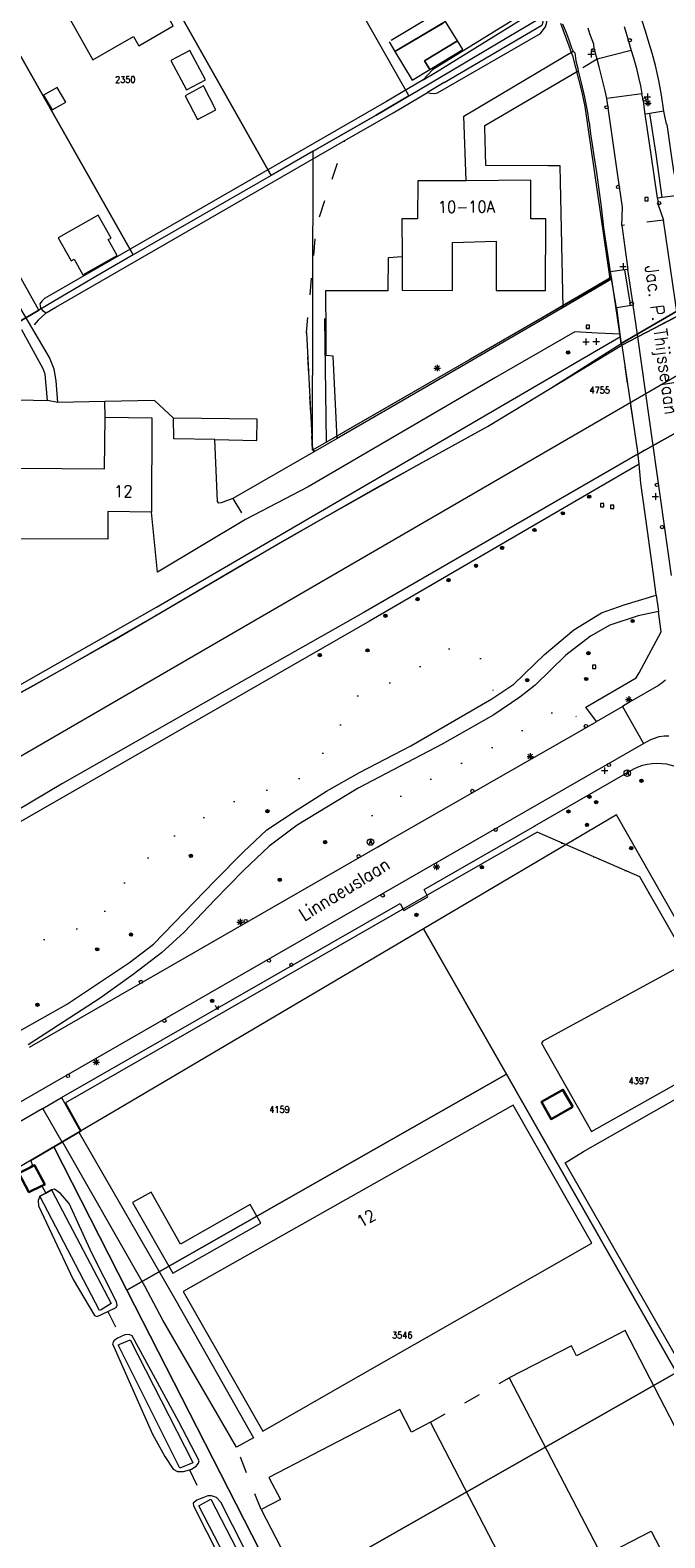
# Model space of a CAD drawing. Header units: metres. Extents: x 3 to 114181, y 112716 to 476231.
# Tile 44 of 90: x 112748 to 112845, y 475206 to 475437. Entities that reach past the tile are written whole.
import ezdxf
from ezdxf.enums import TextEntityAlignment as Align

# ---------------------------------------------------------------- set-up
doc = ezdxf.new("R2010")
doc.units = ezdxf.units.M
doc.header["$MEASUREMENT"] = 0
for name, pattern in [('DGN Style 1', [5.201608, 0.008655, -5.192953]), ('DGN Style 3', [12.11689, 8.654921, -3.461969]), ('DGN Style 5', [6.058445, 2.596476, -3.461969])]:
    doc.linetypes.add(name, pattern=pattern)
for name, color, linetype, lineweight in [('Cultuurscheiding BGT', 3, 'DGN Style 1', 0), ('Functie scheiding OTD BGT', 7, 'DGN Style 5', 0), ('Functie scheiding WGD BGT', 7, 'DGN Style 5', 0), ('Functie scheiding WGD H1 BGT', 7, 'DGN Style 5', 0), ('Hek BGT', 7, 'Continuous', 13), ('Insteeksloot BGT', 4, 'Continuous', 0), ('Kadasterperceelnummers', 14, 'Continuous', 0), ('Kadasterpercelen', 14, 'Continuous', 13), ('Kant algemeen verharding BGT', 7, 'Continuous', 0), ('Kant algemeen verharding H1 BGT', 7, 'Continuous', 0), ('Kant water BGT', 4, 'Continuous', 0), ('Kunstwerkdeel - Gemaal BGT', 6, 'Continuous', 30), ('Luifel H1 BGT', 1, 'DGN Style 3', 13), ('Onbegroeid terreindeel BGT', 7, 'Continuous', 0), ('Overbruggingsdeel-Dek H1 BGT', 6, 'Continuous', 13), ('Pand BGT', 7, 'Continuous', 13), ('Schuur BGT', 1, 'Continuous', 30), ('Symbool Afvalbak BGT', 5, 'Continuous', 0), ('Symbool Boom BGT', 3, 'Continuous', 0), ('Symbool Brandkraan BGT', 1, 'Continuous', 0), ('Symbool Inspectieput BGT', 5, 'Continuous', 0), ('Symbool Kolk BGT', 5, 'Continuous', 0), ('Symbool Lichtmast BGT', 7, 'Continuous', 0), ('Symbool Verkeersbordpaal BGT', 7, 'Continuous', 0), ('Symbool Verklikker Transportleiding BGT', 5, 'Continuous', 0), ('Symbool Waterleidingput BGT', 5, 'Continuous', 0), ('Tekst Nummeraanduidingsreeks BGT', 7, 'Continuous', 0), ('Tekst ORL Straatnaam BGT', 3, 'Continuous', 0), ('Walbescherming BGT', 5, 'Continuous', 13)]:
    doc.layers.add(name, color=color, linetype=linetype, lineweight=lineweight)
doc.styles.add('Style-STANDARD', font='STANDARD.shx')

# ---------------------------------------------------------------- blocks, each defined once
blk = doc.blocks.new('CELQ31')
at = {"layer": 'Symbool Verklikker Transportleiding BGT'}
for p, q in [((0, 0), (-0.025, 0.05)), ((-0.025, 0), (0.025, 0)), ((0, 0), (0.025, 0.05))]:
    blk.add_line(p, q, dxfattribs=at)
blk = doc.blocks.new('CELQ49')
at = {"layer": 'Symbool Afvalbak BGT'}
blk.add_circle((0, 0), 0.05, dxfattribs=at)
at = {"layer": 'Symbool Afvalbak BGT', "style": 'Style-STANDARD'}
blk.add_text('A', height=0.0667, dxfattribs=at).set_placement((0.003, 0.003), align=Align.MIDDLE_CENTER)
blk = doc.blocks.new('CELQ21')
at = {"layer": 'Symbool Lichtmast BGT'}
for p, q in [((-0.05, 0), (0.05, 0)), ((0.035, -0.034), (-0.035, 0.034)), ((0.035, 0.034), (-0.035, -0.034)), ((0, 0.053), (0, -0.047))]:
    blk.add_line(p, q, dxfattribs=at)
blk = doc.blocks.new('CELQ42')
at = {"layer": 'Symbool Brandkraan BGT'}
for p, q in [((-0.021, 0.021), (0.021, -0.021)), ((-0.021, -0.021), (0.021, 0.021))]:
    blk.add_line(p, q, dxfattribs=at)
blk.add_circle((0, 0), 0.025, dxfattribs=at)
blk = doc.blocks.new('CELQ72')
at = {"layer": 'Symbool Inspectieput BGT', "flags": 128}
blk.add_lwpolyline([(0.025, 0.025), (-0.025, 0.025), (-0.025, -0.025), (0.025, -0.025)], close=True, dxfattribs=at)
blk = doc.blocks.new('CELQ24_1')
at = {"layer": 'Symbool Kolk BGT'}
blk.add_circle((0, 0), 0.025, dxfattribs=at)
blk = doc.blocks.new('CELQ24_2')
at = {"layer": 'Symbool Waterleidingput BGT'}
blk.add_circle((0, 0), 0.025, dxfattribs=at)
blk = doc.blocks.new('CELA07')
at = {"layer": 'Symbool Boom BGT'}
for radius in [0.025, 0.018, 0.011, 0.00407]:
    blk.add_circle((0, 0), radius, dxfattribs=at)
blk = doc.blocks.new('CELQ30')
at = {"layer": 'Symbool Verkeersbordpaal BGT'}
for p, q in [((-0.05, 0), (0.05, 0)), ((0, 0.05), (0, -0.05))]:
    blk.add_line(p, q, dxfattribs=at)

msp = doc.modelspace()

# ---------------------------------------------------------------- linework, layer by layer
at = {"layer": 'Cultuurscheiding BGT', "flags": 128}
for points in [[(112727.71, 475303.28), (112728.19, 475301.83), (112728.24, 475300.17), (112735.63, 475291.07), (112736.37, 475290.18), (112747.82, 475296.67), (112758.33, 475300.15), (112763.9, 475308.1), (112771.2, 475314.22), (112778.54, 475318.34), (112789.21, 475322.03), (112795.17, 475328.48), (112796.06, 475332.11), (112797.62, 475333.99), (112797.7, 475334.09), (112797.86, 475334.29), (112798.38, 475334.92), (112805.67, 475337.84), (112811.8, 475342.04), (112812.94, 475342), (112814.49, 475341.93), (112815.23, 475341.91), (112816.74, 475341.03), (112818.42, 475338.62), (112818.59, 475337.74), (112819.04, 475335.34), (112819.29, 475334.67)], [(112801.37, 475311.7), (112799.95, 475315.29), (112800.04, 475316.21), (112805.39, 475319.81), (112810.66, 475322.73), (112820.19, 475327.58), (112830.56, 475333.77), (112832.79, 475329.69)], [(112825.35, 475314.85), (112825.85, 475313.97), (112825.75, 475313.91), (112841.51, 475307.07), (112848.96, 475294.07)], [(112748.76, 475262.89), (112748.17, 475263.56), (112752.98, 475266.44)]]:
    msp.add_lwpolyline(points, dxfattribs=at)
at = {"layer": 'Functie scheiding OTD BGT', "flags": 128}
for points in [[(112791.75, 475372.3), (112791.35, 475372.55), (112790.44, 475390.53), (112791.94, 475406.87), (112796.31, 475419.92)], [(112750.52, 475393.53), (112750.46, 475393.48), (112749.31, 475392.4), (112748.34, 475391.28)], [(112749.88, 475259.75), (112750.46, 475258.63)], [(112759.96, 475240.46), (112761.92, 475236.59)], [(112809.4, 475223.49), (112821.46, 475230.29)], [(112783.46, 475210.1), (112779.69, 475219.67)], [(112772.47, 475216.19), (112774.55, 475211.9)]]:
    msp.add_lwpolyline(points, dxfattribs=at)
at = {"layer": 'Functie scheiding WGD BGT', "flags": 128}
for points in [[(112834.96, 475432.42), (112832.07, 475430.63)], [(112845.2, 475424.43), (112843.03, 475424.07)], [(112847.36, 475411.49), (112844.93, 475411.18)], [(112845.14, 475407.75), (112838.74, 475406.89)], [(112839.22, 475400.09), (112836.97, 475399.79)], [(112840.48, 475394.68), (112837.96, 475394.3)], [(112752.32, 475379.79), (112750.71, 475380.09)], [(112779.12, 475365.09), (112781.06, 475361.85)], [(112844.01, 475350.28), (112844.31, 475348.15), (112844.36, 475347.77)]]:
    msp.add_lwpolyline(points, dxfattribs=at)
at = {"layer": 'Functie scheiding WGD H1 BGT', "flags": 128}
for points in [[(112847.25, 475393.02), (112841.18, 475389.84)], [(112841.18, 475389.84), (112838.72, 475388.55), (112841.18, 475371.89), (112843.54, 475373.21)], [(112843.54, 475373.21), (112849.65, 475376.63)]]:
    msp.add_lwpolyline(points, dxfattribs=at)
at = {"layer": 'Hek BGT', "flags": 128}
for points in [[(112829.33, 475437.9), (112831.16, 475432.9), (112832.58, 475427.56), (112833.08, 475425.17), (112836.88, 475398.73), (112793.51, 475373.69), (112793.22, 475392.66)], [(112790.44, 475390.53), (112791.35, 475372.55), (112791.59, 475372.23)], [(112841.51, 475307.07), (112825.75, 475313.91), (112809.02, 475304.31), (112753.51, 475272.44), (112755.89, 475268.09), (112748.17, 475263.56), (112748.46, 475262.83), (112748.01, 475262.58), (112746.35, 475261.68), (112707.28, 475240.22), (112704.3, 475245.19)], [(112869.14, 475237.14), (112870.98, 475240.3), (112876.05, 475243.2), (112876.36, 475246.18), (112863.54, 475268.61), (112861.65, 475271.92), (112859.13, 475276.34), (112857.55, 475279.09), (112856.56, 475280.81), (112848.96, 475294.07), (112841.51, 475307.07)], [(112832.89, 475264.97), (112849.2, 475274.28)], [(112854.76, 475228.99), (112853.93, 475230.57), (112849.98, 475228.45), (112830.07, 475263.24)]]:
    msp.add_lwpolyline(points, dxfattribs=at)
at = {"layer": 'Insteeksloot BGT', "flags": 128}
for points in [[(112808.95, 475427.29), (112809.4, 475427.17), (112810.1, 475427.12), (112810.51, 475427.23), (112826.29, 475436.35), (112826.37, 475436.47), (112827.04, 475437.38), (112827.25, 475438.07), (112827.16, 475438.54), (112827.12, 475438.64), (112826.77, 475439.31), (112826.31, 475439.73), (112825.9, 475439.87), (112825.05, 475439.95), (112824.38, 475439.75), (112823.23, 475439.11), (112809.75, 475430.79), (112808.28, 475429.23)], [(112686.38, 475300.42), (112688.66, 475301.78), (112702.35, 475310.37), (112713.99, 475317.15), (112729.79, 475327.02), (112767.42, 475348.41), (112838.53, 475389.88)], [(112841.41, 475370.34), (112800.05, 475346.25), (112728.74, 475305.32), (112728.07, 475303.49), (112727.71, 475303.28)], [(112749.55, 475258.14), (112749.3, 475257.46), (112749.34, 475256.68), (112754.67, 475245.39), (112757.92, 475239.84), (112758.34, 475239.7), (112759.96, 475240.46), (112761.24, 475241.06), (112761.41, 475241.44), (112761.33, 475241.93), (112757.54, 475249.43), (112754.05, 475257.02), (112752.75, 475258.58), (112751.82, 475259.22), (112751.33, 475259.11)], [(112773.95, 475217.59), (112770.84, 475223.57), (112763.71, 475236.73), (112763.23, 475236.97), (112762.6, 475236.92), (112761.92, 475236.59), (112761.45, 475236.36), (112760.92, 475235.95), (112760.68, 475235.53), (112766.82, 475221.68), (112768.69, 475218.25), (112770.01, 475216.32), (112770.65, 475215.95), (112771.57, 475215.93), (112772.47, 475216.19), (112772.81, 475216.29), (112773.51, 475216.76), (112773.85, 475217.21), (112773.95, 475217.59)], [(112828.35, 475111.64), (112818.49, 475130.61), (112804.48, 475158.11), (112789.8, 475186.58), (112777.29, 475211.25), (112776.65, 475211.95), (112775.88, 475212.2), (112775.32, 475212.21), (112774.55, 475211.9), (112773.64, 475211.54), (112773.08, 475211.12), (112773.1, 475210.67), (112790.87, 475175.6), (112808.93, 475139.42), (112813.67, 475129.52), (112823.72, 475109.25)]]:
    msp.add_lwpolyline(points, dxfattribs=at)
at = {"layer": 'Kadasterpercelen', "linetype": 'Continuous', "flags": 128}
for points in [[(112510.57, 475198.52), (112680.95, 475297.36), (112696.27, 475305.99), (112716.72, 475318.13), (112732.72, 475327.64), (112753.48, 475339.18), (112766.38, 475346.56), (112780.63, 475354.93), (112792.71, 475361.91), (112807.23, 475370.08), (112818.18, 475376.1), (112827.88, 475381.98), (112838.65, 475388.84), (112901.28, 475425.18), (112938.13, 475447.79), (112976.73, 475472.2), (113011.03, 475494.48), (113043, 475514.98)], [(113027.2, 475494.73), (113005.05, 475480.51), (112963.22, 475453.65), (112942.73, 475440.55), (112926.62, 475430.31), (112905.6, 475417.77), (112868.55, 475396.28), (112631.62, 475258.84), (112628.14, 475256.81), (112512.83, 475189.92)], [(112938.13, 475447.79), (112901.28, 475425.18), (112838.65, 475388.84), (112838.3, 475391.38), (112837.15, 475398.98), (112826.41, 475392.73), (112815.56, 475386.41), (112803.42, 475379.41), (112791.35, 475372.46), (112791.46, 475418.28), (112801.1, 475423.84), (112806.1, 475426.8), (112806.19, 475426.85), (112822.79, 475436.67), (112829.89, 475440.9)], [(112732.72, 475327.64), (112753.48, 475339.18), (112766.38, 475346.56), (112780.63, 475354.93), (112792.71, 475361.91), (112807.23, 475370.08), (112818.18, 475376.1), (112827.88, 475381.98), (112838.65, 475388.84), (112838.3, 475391.38), (112837.15, 475398.98), (112826.41, 475392.73), (112815.56, 475386.41), (112803.42, 475379.41), (112791.35, 475372.46), (112791.46, 475418.28), (112784.99, 475414.56), (112763.87, 475402.39), (112758.13, 475399.09), (112749.4, 475393.95), (112742.79, 475390.05)], [(112786.87, 475196.84), (112762.9, 475243.74), (112751.68, 475265.69), (112745, 475261.77), (112710.01, 475241.58), (112707.57, 475240.11), (112725.17, 475209.3), (112709.14, 475200.15)]]:
    msp.add_lwpolyline(points, dxfattribs=at)
for points in [[(112761.72, 475455.84), (112782.89, 475467.82), (112796.7, 475443.41), (112806.1, 475426.8), (112801.1, 475423.84), (112791.46, 475418.28), (112784.99, 475414.56)], [(112796.7, 475443.41), (112806.1, 475426.8), (112806.19, 475426.85), (112822.79, 475436.67), (112829.89, 475440.9), (112828.51, 475443.88), (112826.17, 475447.64), (112824.17, 475450.87), (112822.65, 475453.03), (112820.29, 475456.47)], [(112784.99, 475414.56), (112763.87, 475402.39), (112740.43, 475443.78), (112761.72, 475455.84)], [(112749.4, 475393.95), (112726.07, 475435.65), (112740.43, 475443.78), (112763.87, 475402.39), (112758.13, 475399.09)], [(112742.79, 475390.05), (112749.4, 475393.95), (112726.07, 475435.65), (112725.63, 475436.43), (112718.96, 475432.63), (112719.38, 475431.87)], [(112873.83, 475246.34), (112874.46, 475246.69), (112862.8, 475280.4), (112859.58, 475278.52), (112837.9, 475316.6), (112808.34, 475299.14), (112821.05, 475276.86), (112847.13, 475231.13)], [(112751.68, 475265.69), (112762.9, 475243.74), (112821.05, 475276.86), (112808.34, 475299.14), (112762.49, 475272.04)], [(112762.9, 475243.74), (112786.87, 475196.84), (112790.6, 475198.96), (112847.13, 475231.13), (112821.05, 475276.86)], [(112873.83, 475246.34), (112847.13, 475231.13), (112790.6, 475198.96), (112839.68, 475105.85), (112865.61, 475119.54), (112884.12, 475129.19), (112912.24, 475143.57), (112901.26, 475169.86), (112895.12, 475184.93), (112891.38, 475194.98), (112886.34, 475209.74), (112884.11, 475216.34)]]:
    msp.add_lwpolyline(points, close=True, dxfattribs=at)
at = {"layer": 'Kant algemeen verharding BGT', "flags": 128}
for points in [[(112829.66, 475437.8), (112830.18, 475436.61), (112830.58, 475435.52), (112831.02, 475434.14), (112831.3, 475433.64), (112831.56, 475433.37), (112831.67, 475432.15), (112831.98, 475430.96), (112832.07, 475430.63)], [(112845.2, 475424.43), (112844.83, 475426.91), (112844.42, 475429.11), (112843.89, 475431.43), (112843.39, 475433.32), (112842.94, 475434.81), (112842.36, 475436.71), (112841.83, 475438.43)], [(112834.96, 475432.42), (112834.5, 475434.02), (112834.47, 475434.69), (112833.86, 475436.26), (112833.6, 475437.16)], [(112839.09, 475437.41), (112839.67, 475435.53), (112840.18, 475433.75), (112840.53, 475432.59), (112840.92, 475431.2), (112841.32, 475429.58), (112841.6, 475428.3), (112841.82, 475427.11)], [(112840.18, 475433.75), (112834.96, 475432.42)], [(112832.07, 475430.63), (112832.53, 475428.8), (112833.03, 475426.6), (112833.49, 475424.25), (112833.67, 475422.74), (112833.73, 475422.75), (112833.96, 475420.97), (112834.19, 475419.33), (112834.47, 475417.6), (112834.84, 475415.05), (112835.55, 475409.77), (112835.95, 475406.57), (112836.54, 475402.51), (112836.97, 475399.79)], [(112838.74, 475406.89), (112838.83, 475409.7), (112838.12, 475414.57), (112837.76, 475417.06), (112837.25, 475420.63), (112836.7, 475424.6), (112836.42, 475426.36), (112836.18, 475427.53), (112835.95, 475428.57), (112835.63, 475429.82), (112835.28, 475431.23), (112834.96, 475432.42)], [(112844.2, 475411.08), (112843.23, 475417.81), (112842.31, 475423.96), (112842.04, 475425.94), (112841.82, 475427.11), (112836.42, 475426.36)], [(112844.93, 475411.18), (112843.98, 475417.84), (112843.03, 475424.07), (112842.31, 475423.96)], [(112847.27, 475412.46), (112846.69, 475415.29), (112846.36, 475417.68), (112845.97, 475420.23), (112845.67, 475422.38), (112845.57, 475422.42), (112845.2, 475424.43)], [(112844.93, 475411.18), (112844.2, 475411.08), (112844.33, 475410.06), (112845.14, 475407.75)], [(112841.18, 475389.84), (112847.25, 475393.02), (112845.14, 475407.75)], [(112838.74, 475406.89), (112839.68, 475400.15)], [(112838.5, 475390.28), (112837.96, 475394.3), (112837.92, 475394.29), (112837.42, 475397.26), (112837.17, 475398.66), (112829.73, 475394.34), (112809.04, 475382.32), (112795.11, 475374.25), (112791.75, 475372.3), (112779.12, 475365.09)], [(112836.97, 475399.79), (112837.17, 475398.66)], [(112840.43, 475395.18), (112839.68, 475400.15), (112839.22, 475400.09)], [(112840.48, 475394.68), (112840.51, 475394.69), (112840.43, 475395.18), (112840, 475395.09), (112839.22, 475400.09)], [(112752.32, 475379.79), (112752.04, 475383.08), (112751.73, 475384.87), (112751.06, 475386.7), (112748.34, 475391.28), (112745.3, 475396.4)], [(112838.72, 475388.55), (112841.18, 475389.84), (112840.48, 475394.68)], [(112698.77, 475347.21), (112695.3, 475347.3), (112695.22, 475346.04), (112692.72, 475345.95), (112692.79, 475346.77), (112692.71, 475354.88), (112718.97, 475370.43), (112735.62, 475380.47), (112750.71, 475380.09), (112750.38, 475384.15), (112750.09, 475384.94), (112746.78, 475390.93)], [(112838.53, 475389.88), (112838.5, 475390.28), (112835, 475390.39), (112831.53, 475390.61), (112819.37, 475383.59), (112790.66, 475366.85), (112781.06, 475361.85), (112767.6, 475353.78), (112766.68, 475362.96)], [(112838.72, 475388.55), (112838.68, 475388.82), (112838.53, 475389.88)], [(112759.56, 475377.52), (112759.51, 475379.94), (112752.32, 475379.79)], [(112770.05, 475377.39), (112767.13, 475380.1), (112759.51, 475379.94)], [(112849.65, 475376.63), (112843.54, 475373.21)], [(112779.12, 475365.09), (112777.37, 475364.41), (112777.01, 475364.37), (112776.8, 475364.59), (112776.36, 475374.09)], [(112846.37, 475353.27), (112843.54, 475373.21), (112841.18, 475371.89)], [(112841.41, 475370.34), (112841.22, 475371.66), (112841.18, 475371.89)], [(112819.29, 475334.67), (112822.18, 475336.59), (112826.91, 475341.17), (112831.38, 475344.94), (112835.61, 475347.54), (112839.12, 475348.78), (112844.01, 475350.28), (112844.01, 475350.31), (112843.6, 475353.4), (112842.68, 475360.09), (112841.65, 475367.43), (112841.41, 475370.34)], [(112832.79, 475329.69), (112834.81, 475330.84), (112834.85, 475330.87), (112833.25, 475333.11), (112840.96, 475337.6), (112841.38, 475338.37), (112844.78, 475344.65), (112844.36, 475347.77), (112841.22, 475347.11), (112836.9, 475345.66), (112833.95, 475343.95), (112830.14, 475341.05), (112825.45, 475336.48), (112823.1, 475334.64), (112819.15, 475331.91), (112811.22, 475327.42), (112798.33, 475320.67), (112788.97, 475315), (112784.68, 475311.78), (112780.77, 475308.06), (112776.35, 475303.57), (112771.69, 475298.63), (112768.2, 475295.44), (112763.85, 475292.11), (112758.81, 475288.47), (112747.77, 475281.33)], [(112845.44, 475337.22), (112844.91, 475336.8), (112844.35, 475336.43), (112839.91, 475333.86), (112838.83, 475333.18), (112842.08, 475327.53), (112843.18, 475328.14), (112844.47, 475328.61), (112845.21, 475328.7), (112845.96, 475328.72)], [(112723.93, 475298.38), (112724.74, 475297.69), (112739.76, 475282.27), (112740.87, 475281.2), (112741.49, 475280.92), (112742.13, 475280.68), (112742.69, 475281.41), (112753.65, 475287.53), (112763.29, 475293.98), (112766.97, 475296.79), (112776.36, 475306.47), (112780.76, 475310.92), (112784.35, 475314.29), (112789.01, 475317.34), (112793.51, 475320.2), (112798.52, 475323.07), (112806.42, 475327.18), (112818.83, 475334.36), (112819.29, 475334.67)], [(112834.85, 475330.87), (112838.83, 475333.18)], [(112801.37, 475311.7), (112802.93, 475312.6), (112832.79, 475329.69)], [(112669.59, 475228.25), (112706.65, 475249.61), (112751.53, 475275.48), (112842.08, 475327.53)], [(112848.96, 475294.07), (112856.56, 475280.81), (112863.36, 475284.73), (112855.46, 475308.09), (112851.12, 475320.89), (112850.88, 475321.36), (112850.35, 475321.92), (112849.77, 475322.43), (112849.15, 475322.89), (112848.5, 475323.3), (112847.81, 475323.65), (112847.1, 475323.94), (112846.37, 475324.17), (112845.63, 475324.33), (112844.89, 475324.43), (112844.14, 475324.46), (112843.39, 475324.41), (112842.64, 475324.31), (112841.91, 475324.13), (112841.2, 475323.89), (112840.52, 475323.58), (112825.35, 475314.85)], [(112750.02, 475271.57), (112752.88, 475273.26), (112804.77, 475303), (112805.36, 475301.95), (112809.01, 475304.01), (112808.44, 475305.13), (112825.35, 475314.85)], [(112747.99, 475280.98), (112801.37, 475311.7)], [(112848.96, 475294.07), (112826.63, 475281.92), (112826.42, 475281.62), (112834.11, 475268.07), (112851.34, 475277.78), (112851.76, 475277.74), (112852.57, 475276.22)], [(112750.02, 475271.57), (112708.03, 475247.34), (112703.18, 475244.54)]]:
    msp.add_lwpolyline(points, dxfattribs=at)
at = {"layer": 'Kant algemeen verharding H1 BGT', "flags": 128}
msp.add_lwpolyline([(112843.54, 475373.21), (112841.18, 475389.84)], dxfattribs=at)
at = {"layer": 'Kant water BGT', "flags": 128}
for points in [[(112808.28, 475429.23), (112810.18, 475430.35), (112824.37, 475439.15), (112825.51, 475439.56), (112826.11, 475439.33), (112826.54, 475438.68), (112826.55, 475438.56), (112826.62, 475438.08), (112826.48, 475437.58), (112811.53, 475428.79), (112811.51, 475428.81), (112808.95, 475427.29)], [(112808.28, 475429.23), (112802.69, 475425.91), (112750.99, 475396.13), (112750.28, 475395.7), (112749.93, 475395.37), (112749.58, 475394.9), (112749.65, 475394.27), (112749.96, 475393.86), (112750.52, 475393.53), (112752.01, 475394.41), (112796.31, 475419.92), (112803.71, 475424.19), (112808.95, 475427.29)], [(112686.27, 475298.92), (112709.19, 475312.78), (112738.08, 475330.65), (112748.24, 475336.23), (112760.79, 475343.29), (112786.33, 475358.27), (112801.38, 475366.86), (112818.18, 475376.1), (112838.72, 475388.55)], [(112841.18, 475371.89), (112799.08, 475347.56), (112780.49, 475337.03), (112753.05, 475321.39), (112732.16, 475308.98), (112727.92, 475306.55), (112727.34, 475305.14), (112727.25, 475304.94), (112727.18, 475304.89), (112723.4, 475302.68), (112722.95, 475302.61), (112720.58, 475302.25), (112694.87, 475287.47)], [(112751.33, 475259.11), (112750.46, 475258.63), (112749.55, 475258.14)], [(112751.33, 475259.11), (112751.94, 475257.95), (112760.49, 475241.68), (112758.96, 475240.75), (112758.72, 475240.6), (112749.55, 475258.14)], [(112761.82, 475235.44), (112763.38, 475236.11), (112772.89, 475217.52), (112773.01, 475217.28), (112771.03, 475216.48), (112761.58, 475235.34), (112761.78, 475235.43), (112761.82, 475235.44)], [(112825.51, 475110.1), (112824.34, 475112.67), (112809.46, 475141.83), (112773.91, 475210.7), (112774.3, 475210.91), (112775.74, 475211.71), (112785.2, 475193.44), (112809.95, 475144.63), (112827.24, 475111.01)]]:
    msp.add_lwpolyline(points, dxfattribs=at)
at = {"layer": 'Kunstwerkdeel - Gemaal BGT', "flags": 128}
msp.add_lwpolyline([(112748.37, 475262.7), (112746.35, 475261.68), (112747.88, 475258.75), (112749.88, 475259.75), (112750.3, 475259.96), (112748.76, 475262.89), (112748.37, 475262.7)], dxfattribs=at)
at = {"layer": 'Luifel H1 BGT', "flags": 128}
for points in [[(112810.82, 475439.73), (112803.08, 475435.04)], [(112803.96, 475433.56), (112811.46, 475438.03)], [(112813.55, 475435.22), (112808.51, 475432.16)], [(112814.37, 475433.87), (112813.55, 475435.22)], [(112803.08, 475435.04), (112803.96, 475433.56)], [(112809.33, 475430.81), (112814.37, 475433.87)], [(112808.51, 475432.16), (112809.33, 475430.81)]]:
    msp.add_lwpolyline(points, dxfattribs=at)
at = {"layer": 'Onbegroeid terreindeel BGT', "flags": 128}
for points in [[(112814.9, 475413.78), (112814.54, 475423.69), (112831.3, 475433.64)], [(112829.73, 475394.34), (112829.35, 475413.58), (112829.31, 475416.04), (112827.46, 475416.05), (112817.88, 475416.12), (112817.77, 475421.93), (112817.76, 475422.23), (112832.07, 475430.63)], [(112795.11, 475374.25), (112794.5, 475386.89), (112793.43, 475386.97), (112793.42, 475390.3), (112793.4, 475396.94), (112802.93, 475396.95), (112803.01, 475402.01), (112805.07, 475402.15)], [(112854.76, 475228.99), (112853.93, 475230.57), (112849.98, 475228.45), (112830.07, 475263.24), (112832.89, 475264.97), (112849.2, 475274.28)], [(112752.98, 475266.44), (112750.02, 475271.57)], [(112752.88, 475273.26), (112755.77, 475268.08), (112755.54, 475267.94), (112770.42, 475242.14), (112782.31, 475221.1), (112779.69, 475219.67)], [(112779.69, 475219.67), (112768.43, 475239.12), (112765.66, 475244.35), (112753.05, 475266.48), (112752.98, 475266.44)], [(112755.54, 475267.94), (112753.05, 475266.48)]]:
    msp.add_lwpolyline(points, dxfattribs=at)
at = {"layer": 'Overbruggingsdeel-Dek H1 BGT', "flags": 128}
msp.add_lwpolyline([(112852.14, 475378.02), (112849.77, 475394.34), (112847.25, 475393.02), (112841.18, 475389.84), (112838.72, 475388.55), (112841.18, 475371.89), (112843.54, 475373.21), (112849.65, 475376.63), (112852.14, 475378.02)], dxfattribs=at)
at = {"layer": 'Pand BGT', "flags": 128}
for points in [[(112764.61, 475447), (112764.86, 475447.16), (112764.37, 475448), (112762.95, 475447.28), (112761.39, 475450.18), (112754.18, 475446.13), (112755.66, 475443.49), (112752.43, 475441.68), (112757.7, 475432.31), (112763.92, 475435.89), (112764.74, 475434.47), (112769.98, 475437.51), (112764.61, 475447)], [(112809.33, 475430.81), (112808.51, 475432.16), (112813.55, 475435.22), (112811.74, 475438.2), (112803.96, 475433.56), (112806.63, 475429.17), (112809.33, 475430.81)], [(112769.61, 475432.19), (112772.03, 475427.68), (112774.93, 475429.24), (112772.52, 475433.74), (112769.61, 475432.19)], [(112773.71, 475423.13), (112776.52, 475424.65), (112774.64, 475428.3), (112771.83, 475426.78), (112773.71, 475423.13)], [(112752.24, 475428.08), (112750.14, 475426.89), (112751.43, 475424.62), (112753.52, 475425.81), (112752.24, 475428.08)], [(112812.77, 475404.33), (112819.47, 475404.5), (112819.51, 475396.94), (112827.04, 475396.97), (112827.11, 475407.94), (112824.82, 475407.91), (112824.79, 475413.84), (112814.9, 475413.78), (112807.48, 475413.73), (112807.41, 475407.94), (112805.05, 475407.93), (112805.07, 475402.15), (112805.09, 475396.98), (112812.81, 475396.97), (112812.77, 475404.33)], [(112758.51, 475408.47), (112752.38, 475405), (112754.36, 475401.52), (112754.81, 475401.77), (112756.17, 475399.37), (112761.42, 475402.33), (112760.05, 475404.74), (112760.49, 475404.98), (112758.51, 475408.47)], [(112698.77, 475347.21), (112698.81, 475350.27), (112719.43, 475350.09), (112719.48, 475359.8), (112725, 475359.78), (112725.09, 475365.66), (112725.8, 475365.63), (112725.88, 475367.31), (112724.97, 475367.3), (112725.04, 475369.46), (112733.22, 475369.46), (112733.23, 475369.83), (112759.49, 475369.63), (112759.56, 475377.52)], [(112759.56, 475377.52), (112766.7, 475377.43), (112766.68, 475362.96)], [(112776.36, 475374.09), (112770.09, 475374.24), (112770.05, 475377.39)], [(112776.36, 475374.09), (112782.83, 475373.95), (112782.88, 475377.24), (112770.05, 475377.39)], [(112766.68, 475362.96), (112760, 475363.09), (112760, 475358.83), (112732.18, 475358.95), (112732.2, 475349.94), (112738.23, 475349.85), (112738.14, 475342.71), (112725.76, 475342.88), (112725.74, 475339.25)], [(112822.08, 475272.09), (112771.53, 475243.53), (112783.74, 475222.11), (112797.96, 475230.28), (112834.14, 475250.95), (112822.08, 475272.09)], [(112783.44, 475253.99), (112781.81, 475256.86), (112771.11, 475250.81), (112766.61, 475258.78), (112763.76, 475257.17), (112769.93, 475246.36), (112783.44, 475253.99)], [(112852.85, 475211.25), (112847.62, 475221.36), (112839.24, 475237.54), (112831.81, 475233.69), (112831.01, 475235.23), (112821.46, 475230.29), (112835.73, 475202.92), (112843.22, 475206.83), (112845.89, 475201.7)], [(112820.89, 475194.22), (112816.93, 475201.86), (112819.84, 475203.36), (112809.4, 475223.49), (112806.5, 475221.99), (112804.71, 475225.45), (112784.65, 475215.05), (112786.42, 475211.64), (112783.46, 475210.1), (112793.96, 475189.87), (112796.93, 475191.41), (112800.85, 475183.83), (112804.68, 475185.81), (112803.75, 475187.59), (112805.51, 475188.5), (112806.43, 475186.72), (112815.34, 475191.35), (112814.42, 475193.12), (112816.18, 475194.03), (112817.1, 475192.26), (112820.89, 475194.22)]]:
    msp.add_lwpolyline(points, dxfattribs=at)
at = {"layer": 'Schuur BGT', "flags": 128}
msp.add_lwpolyline([(112831.22, 475271.83), (112829.71, 475274.46), (112826.41, 475272.59), (112827.91, 475269.97), (112831.22, 475271.83)], dxfattribs=at)
at = {"layer": 'Walbescherming BGT', "flags": 128}
for points in [[(112758.96, 475240.75), (112758.72, 475240.6), (112749.55, 475258.14), (112750.46, 475258.63), (112751.33, 475259.11), (112751.94, 475257.95)], [(112751.94, 475257.95), (112760.49, 475241.68)], [(112760.49, 475241.68), (112758.96, 475240.75)], [(112771.03, 475216.48), (112761.58, 475235.34), (112761.78, 475235.43)], [(112761.78, 475235.43), (112761.82, 475235.44)], [(112761.82, 475235.44), (112763.38, 475236.11), (112772.89, 475217.52)], [(112772.89, 475217.52), (112773.01, 475217.28), (112771.03, 475216.48)], [(112774.3, 475210.91), (112775.74, 475211.71), (112785.2, 475193.44), (112809.95, 475144.63)], [(112825.51, 475110.1), (112824.34, 475112.67), (112809.46, 475141.83), (112773.91, 475210.7), (112774.3, 475210.91)]]:
    msp.add_lwpolyline(points, dxfattribs=at)

# ---------------------------------------------------------------- block references
at = {"layer": 'Symbool Afvalbak BGT', "xscale": 10, "yscale": 10, "zscale": 10}
for p in [(112839.58, 475322.98), (112800.22, 475312.42)]:
    msp.add_blockref('CELQ49', p, dxfattribs=at)
at = {"layer": 'Symbool Boom BGT', "xscale": 10, "yscale": 10, "zscale": 10}
for p in [(112830.51, 475387.46), (112833.74, 475365.35), (112829.72, 475362.8), (112825.34, 475360.24), (112820.4, 475357.5), (112816.39, 475354.76), (112812.19, 475352.57), (112807.44, 475349.65), (112802.51, 475347.09), (112840.4, 475346.3), (112792.46, 475341.07), (112799.77, 475341.8), (112833.63, 475341.36), (112824.24, 475337.23), (112833.29, 475337.41), (112841.75, 475321.81), (112833.77, 475319.36), (112784.43, 475317.14), (112830.55, 475317.1), (112834.81, 475318.52), (112833.4, 475315.04), (112793.27, 475312.42), (112772.7, 475310.29), (112840.18, 475311.5), (112817.3, 475308.56), (112786.32, 475306.64), (112807.26, 475301.25), (112763.53, 475298.24), (112758.35, 475295.98), (112749.19, 475287.49)]:
    msp.add_blockref('CELA07', p, dxfattribs=at)
at = {"layer": 'Symbool Brandkraan BGT', "xscale": 10, "yscale": 10, "zscale": 10}
msp.add_blockref('CELQ42', (112775.97, 475288.08), dxfattribs=at)
at = {"layer": 'Symbool Inspectieput BGT', "xscale": 10, "yscale": 10, "zscale": 10}
for p in [(112842.51, 475410.93), (112842.52, 475410.94), (112833.53, 475391.37), (112833.55, 475391.41), (112835.72, 475364.03), (112837.28, 475363.81), (112834.49, 475339.27)]:
    msp.add_blockref('CELQ72', p, dxfattribs=at)
at = {"layer": 'Symbool Kolk BGT', "xscale": 10, "yscale": 10, "zscale": 10}
for p in [(112839.96, 475435.31), (112834.35, 475433.78), (112842.2, 475426.23), (112836.41, 475425.02), (112838.15, 475412.83), (112844.46, 475410.34), (112840.23, 475394.9), (112840.26, 475394.89), (112844.11, 475367.15), (112844.9, 475360.68), (112844.91, 475360.68), (112833.23, 475330.2), (112836.76, 475324.23), (112815.83, 475320.26), (112819.41, 475314.3), (112798.42, 475310.25), (112802.11, 475304.23), (112781.1, 475300.31), (112784.68, 475294.25), (112765.04, 475290.98), (112768.65, 475285.02), (112753.87, 475276.58)]:
    msp.add_blockref('CELQ24_1', p, dxfattribs=at)
at = {"layer": 'Symbool Lichtmast BGT', "xscale": 10, "yscale": 10, "zscale": 10}
for p in [(112842.75, 475425.67), (112810.43, 475385.04), (112839.79, 475334.24), (112824.71, 475325.53), (112810.34, 475308.6), (112780.25, 475300.14), (112758.19, 475278.69)]:
    msp.add_blockref('CELQ21', p, dxfattribs=at)
at = {"layer": 'Symbool Verkeersbordpaal BGT', "xscale": 10, "yscale": 10, "zscale": 10}
for p in [(112834.04, 475433.18), (112842.65, 475426.65), (112838.93, 475400.64), (112833.24, 475389.09), (112834.82, 475389.14), (112843.88, 475365.37), (112836.11, 475323.36)]:
    msp.add_blockref('CELQ30', p, dxfattribs=at)
at = {"layer": 'Symbool Verklikker Transportleiding BGT', "xscale": 10, "yscale": 10, "zscale": 10}
msp.add_blockref('CELQ31', (112776.73, 475286.88), dxfattribs=at)
at = {"layer": 'Symbool Waterleidingput BGT', "xscale": 10, "yscale": 10, "zscale": 10}
msp.add_blockref('CELQ24_2', (112788.1, 475293.6), dxfattribs=at)

# ---------------------------------------------------------------- texts
at = {"layer": 'Kadasterperceelnummers', "linetype": 'Continuous', "lineweight": 0, "style": 'Style-STANDARD'}
for s, p in [('2350', (112762.66, 475429.27)), ('4755', (112835.35, 475381.68)), ('4397', (112841.35, 475275.81)), ('4159', (112786.29, 475271.44)), ('3546', (112805.1, 475236.85))]:
    msp.add_text(s, height=1, dxfattribs=at).set_placement(p, align=Align.MIDDLE_CENTER)
at = {"layer": 'Tekst Nummeraanduidingsreeks BGT', "linetype": 'Continuous', "lineweight": 0, "style": 'Style-STANDARD'}
for s, rotation, p in [('10-10A', 0.4, (112814.92, 475409.78)), ('12', 359.9, (112762.36, 475366.18)), ('12', 29.5, (112799.56, 475254.77))]:
    msp.add_text(s, height=1.8, rotation=rotation, dxfattribs=at).set_placement(p, align=Align.MIDDLE_CENTER)
at = {"layer": 'Tekst ORL Straatnaam BGT', "linetype": 'Continuous', "lineweight": 0, "style": 'Style-STANDARD'}
for s, rotation, p in [('Jac. P. Thijsselaan', 277.7007, (112843.28, 475400.83)), ('Linnaeuslaan', 31.5925, (112789.52, 475301.09))]:
    msp.add_text(s, height=2, rotation=rotation, dxfattribs=at).set_placement(p, align=Align.MIDDLE_LEFT)

doc.saveas('drawing.dxf')
